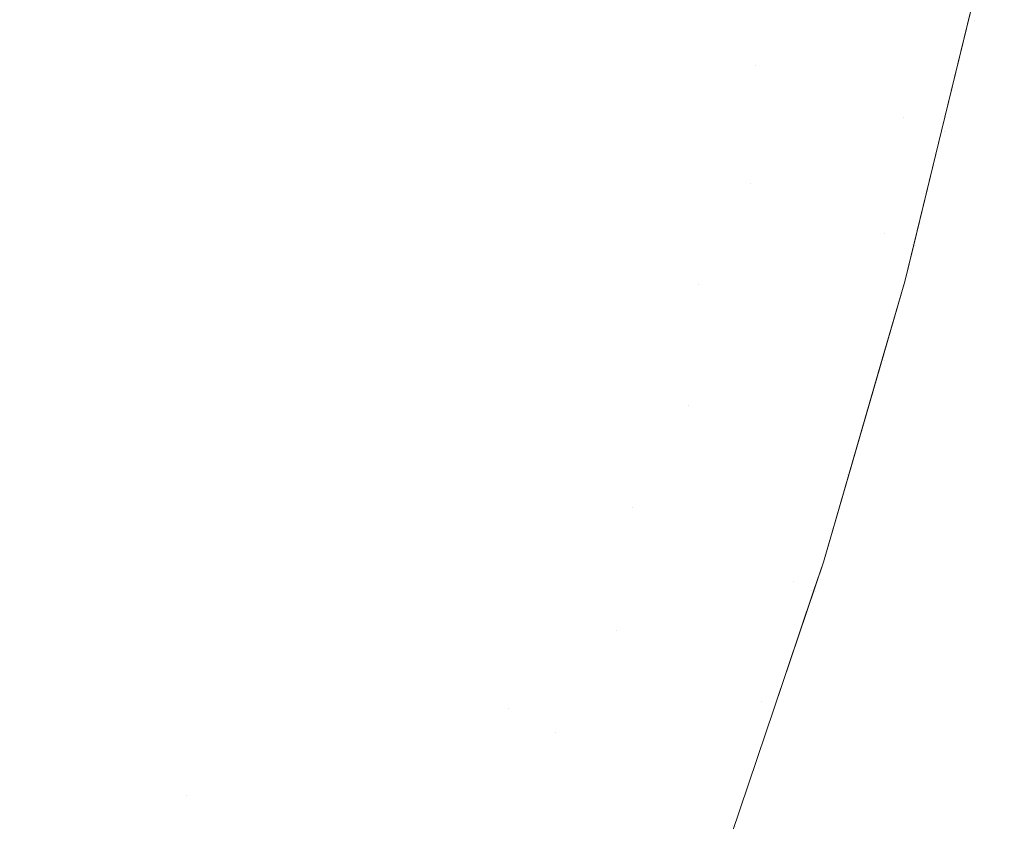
# Model space of a CAD drawing. Header units: centimetres. Extents: x -21.6 to 22.7, y 4.2 to 6.
# Tile 213 of 256: x 7.798 to 7.8314, y 4.6208 to 4.648. Entities that reach past the tile are written whole.
import ezdxf

# ---------------------------------------------------------------- set-up
doc = ezdxf.new("R2010")
doc.units = ezdxf.units.CM
doc.header["$LTSCALE"] = 2.54
doc.layers.add('Lucido design-1', color=7, linetype='Continuous')

# ---------------------------------------------------------------- blocks, each defined once
blk = doc.blocks.new('Gruppo-3-1')
at = {"color": 7, "linetype": 'Continuous', "lineweight": 9}
blk.add_3dface([(-21.503423, 5.900212, -2276.22217), (-21.503423, 4.300212, -2276.22217), (22.630348, 4.300212, -2276.22217), (22.630348, 5.900212, -2276.22217)], dxfattribs=at)
for points, invisible_edges in [([(22.630348, 5.900212, -2277.02217), (22.630348, 4.300212, -2277.02217), (7.686575, 4.400896, -2277.02217), (7.695257, 4.401786, -2277.02217)], 10), ([(22.630348, 5.900212, -2277.02217), (7.695257, 4.401786, -2277.02217), (7.700788, 4.402588, -2277.02217)], 9), ([(7.700788, 4.402588, -2277.02217), (7.70392, 4.403043, -2277.02217), (22.630348, 5.900212, -2277.02217)], 10), ([(22.630348, 5.900212, -2277.02217), (7.70392, 4.403043, -2277.02217), (7.712563, 4.404668, -2277.02217)], 9), ([(22.630348, 5.900212, -2277.02217), (7.712563, 4.404668, -2277.02217), (7.721183, 4.406664, -2277.02217)], 9), ([(22.630348, 5.900212, -2277.02217), (7.721183, 4.406664, -2277.02217), (7.729779, 4.409037, -2277.02217)], 9), ([(22.630348, 5.900212, -2277.02217), (7.729779, 4.409037, -2277.02217), (7.738348, 4.411789, -2277.02217)], 9), ([(22.630348, 5.900212, -2277.02217), (7.738348, 4.411789, -2277.02217), (7.746887, 4.414929, -2277.02217)], 9), ([(22.630348, 5.900212, -2277.02217), (7.746887, 4.414929, -2277.02217), (7.755389, 4.418463, -2277.02217)], 9), ([(22.630348, 5.900212, -2277.02217), (7.755389, 4.418463, -2277.02217), (7.760056, 4.420633, -2277.02217)], 9), ([(7.760056, 4.420633, -2277.02217), (7.763851, 4.422398, -2277.02217), (22.630348, 5.900212, -2277.02217)], 10), ([(22.630348, 5.900212, -2277.02217), (7.763851, 4.422398, -2277.02217), (7.772266, 4.426742, -2277.02217)], 9), ([(22.630348, 5.900212, -2277.02217), (7.772266, 4.426742, -2277.02217), (7.780626, 4.431505, -2277.02217)], 9), ([(22.630348, 5.900212, -2277.02217), (7.780626, 4.431505, -2277.02217), (7.788922, 4.436696, -2277.02217)], 9), ([(22.630348, 5.900212, -2277.02217), (7.788922, 4.436696, -2277.02217), (7.797144, 4.442325, -2277.02217)], 9), ([(22.630348, 5.900212, -2277.02217), (7.797144, 4.442325, -2277.02217), (7.80528, 4.4484, -2277.02217)], 9), ([(22.630348, 5.900212, -2277.02217), (7.80528, 4.4484, -2277.02217), (7.811701, 4.453619, -2277.02217)], 9), ([(7.811701, 4.453619, -2277.02217), (7.813317, 4.454932, -2277.02217), (22.630348, 5.900212, -2277.02217)], 10), ([(22.630348, 5.900212, -2277.02217), (7.813317, 4.454932, -2277.02217), (7.821238, 4.46193, -2277.02217)], 9), ([(22.630348, 5.900212, -2277.02217), (7.821238, 4.46193, -2277.02217), (7.829029, 4.4694, -2277.02217)], 9), ([(22.630348, 5.900212, -2277.02217), (7.829029, 4.4694, -2277.02217), (7.836668, 4.477352, -2277.02217)], 9), ([(7.819463, 4.647674, -2276.674006), (7.818464, 4.648024, -2276.671794), (7.820057, 4.655114, -2276.671794), (7.821067, 4.654811, -2276.674006)], 15), ([(7.799745, 4.647616, -2276.646189), (7.798182, 4.648248, -2276.644535), (7.799829, 4.654564, -2276.644535), (7.801412, 4.654008, -2276.646189)], 15), ([(7.821067, 4.654811, -2276.674006), (7.822028, 4.654522, -2276.676241), (7.820414, 4.64734, -2276.676241), (7.819463, 4.647674, -2276.674006)], 15), ([(7.821316, 4.647024, -2276.678496), (7.820414, 4.64734, -2276.676241), (7.822028, 4.654522, -2276.676241), (7.822939, 4.654249, -2276.678496)], 15), ([(7.822939, 4.654249, -2276.678496), (7.823801, 4.65399, -2276.680769), (7.822168, 4.646724, -2276.680769), (7.821316, 4.647024, -2276.678496)], 15), ([(7.801412, 4.654008, -2276.646189), (7.802963, 4.653464, -2276.647895), (7.801276, 4.646996, -2276.647895), (7.799745, 4.647616, -2276.646189)], 15), ([(7.822972, 4.646442, -2276.683058), (7.822168, 4.646724, -2276.680769), (7.823801, 4.65399, -2276.680769), (7.824613, 4.653747, -2276.683058)], 15), ([(7.824586, 4.649866, -2276.68536), (7.822972, 4.646442, -2276.683058), (7.824613, 4.653747, -2276.683058)], 11), ([(7.802772, 4.646391, -2276.649653), (7.801276, 4.646996, -2276.647895), (7.802963, 4.653464, -2276.647895), (7.804478, 4.652932, -2276.649653)], 15), ([(7.804478, 4.652932, -2276.649653), (7.805958, 4.652413, -2276.651459), (7.804233, 4.6458, -2276.651459), (7.802772, 4.646391, -2276.649653)], 15), ([(7.805656, 4.645224, -2276.653313), (7.804233, 4.6458, -2276.651459), (7.805958, 4.652413, -2276.651459), (7.807399, 4.651907, -2276.653313)], 15), ([(7.807399, 4.651907, -2276.653313), (7.808801, 4.651415, -2276.655213), (7.80704, 4.644664, -2276.655213), (7.805656, 4.645224, -2276.653313)], 15), ([(7.830415, 4.648911, -2276.92217), (7.831078, 4.651807, -2276.925344), (7.829368, 4.644198, -2276.925344)], 11), ([(7.829368, 4.644198, -2276.925344), (7.831078, 4.651807, -2276.925344), (7.830387, 4.64798, -2276.928615)], 11), ([(7.831078, 4.651807, -2276.925344), (7.831205, 4.651769, -2276.928615), (7.830387, 4.64798, -2276.928615)], 11), ([(7.830387, 4.64798, -2276.928615), (7.831205, 4.651769, -2276.928615), (7.831426, 4.651702, -2276.931982), (7.830607, 4.647908, -2276.931982)], 15), ([(7.830607, 4.647908, -2276.931982), (7.831426, 4.651702, -2276.931982), (7.831751, 4.651605, -2276.935444), (7.83093, 4.647803, -2276.935444)], 15), ([(7.83093, 4.647803, -2276.935444), (7.831751, 4.651605, -2276.935444), (7.832187, 4.651474, -2276.938998), (7.831364, 4.647662, -2276.938998)], 15), ([(7.808385, 4.64412, -2276.657156), (7.80704, 4.644664, -2276.655213), (7.808801, 4.651415, -2276.655213), (7.810163, 4.650937, -2276.657156)], 15), ([(7.831364, 4.647662, -2276.938998), (7.832187, 4.651474, -2276.938998), (7.832745, 4.651307, -2276.942641), (7.831919, 4.647482, -2276.942641)], 15), ([(7.810163, 4.650937, -2276.657156), (7.811483, 4.650474, -2276.65914), (7.809688, 4.643593, -2276.65914), (7.808385, 4.64412, -2276.657156)], 15), ([(7.810949, 4.643083, -2276.661164), (7.809688, 4.643593, -2276.65914), (7.811483, 4.650474, -2276.65914), (7.81276, 4.650026, -2276.661164)], 15), ([(7.81276, 4.650026, -2276.661164), (7.813992, 4.649593, -2276.663225), (7.812166, 4.64259, -2276.663225), (7.810949, 4.643083, -2276.661164)], 15), ([(7.813338, 4.642116, -2276.665321), (7.812166, 4.64259, -2276.663225), (7.813992, 4.649593, -2276.663225), (7.81518, 4.649177, -2276.665321)], 15), ([(7.824586, 4.649866, -2276.68536), (7.823725, 4.646178, -2276.68536), (7.822972, 4.646442, -2276.683058)], 11), ([(7.82443, 4.645931, -2276.687674), (7.823725, 4.646178, -2276.68536), (7.824586, 4.649866, -2276.68536), (7.825295, 4.649636, -2276.687674)], 15), ([(7.825295, 4.649636, -2276.687674), (7.825953, 4.649421, -2276.689995), (7.825085, 4.645701, -2276.689995), (7.82443, 4.645931, -2276.687674)], 15), ([(7.825691, 4.645488, -2276.692323), (7.825085, 4.645701, -2276.689995), (7.825953, 4.649421, -2276.689995), (7.826563, 4.649223, -2276.692323)], 15), ([(7.826563, 4.649223, -2276.692323), (7.827123, 4.649041, -2276.694654), (7.826248, 4.645293, -2276.694654), (7.825691, 4.645488, -2276.692323)], 15), ([(7.796587, 4.648893, -2276.642934), (7.798182, 4.648248, -2276.644535), (7.796264, 4.641833, -2276.644535), (7.794693, 4.642557, -2276.642934)], 15), ([(7.81518, 4.649177, -2276.665321), (7.816321, 4.648776, -2276.667449), (7.814465, 4.64166, -2276.667449), (7.813338, 4.642116, -2276.665321)], 15), ([(7.826756, 4.645114, -2276.696987), (7.826248, 4.645293, -2276.694654), (7.827123, 4.649041, -2276.694654), (7.827634, 4.648875, -2276.696987)], 15), ([(7.827634, 4.648875, -2276.696987), (7.828097, 4.648724, -2276.699319), (7.827217, 4.644953, -2276.699319), (7.826756, 4.645114, -2276.696987)], 15), ([(7.829368, 4.644198, -2276.925344), (7.829274, 4.644225, -2276.92217), (7.830415, 4.648911, -2276.92217)], 9), ([(7.829274, 4.644225, -2276.72217), (7.830415, 4.648911, -2276.72217), (7.830415, 4.648911, -2276.92217), (7.829274, 4.644225, -2276.92217)], 10), ([(7.83014, 4.64806, -2276.717712), (7.830415, 4.648911, -2276.72217), (7.829274, 4.644225, -2276.72217)], 9), ([(7.815546, 4.641223, -2276.669608), (7.814465, 4.64166, -2276.667449), (7.816321, 4.648776, -2276.667449), (7.817416, 4.648392, -2276.669608)], 15), ([(7.827629, 4.644808, -2276.701649), (7.827217, 4.644953, -2276.699319), (7.828097, 4.648724, -2276.699319), (7.828512, 4.648589, -2276.701649)], 15), ([(7.828512, 4.648589, -2276.701649), (7.82888, 4.64847, -2276.703974), (7.827995, 4.644679, -2276.703974), (7.827629, 4.644808, -2276.701649)], 15), ([(7.797804, 4.641122, -2276.646189), (7.796264, 4.641833, -2276.644535), (7.798182, 4.648248, -2276.644535), (7.799745, 4.647616, -2276.646189)], 15), ([(7.817416, 4.648392, -2276.669608), (7.818464, 4.648024, -2276.671794), (7.81658, 4.640804, -2276.671794), (7.815546, 4.641223, -2276.669608)], 15), ([(7.829478, 4.648275, -2276.7086), (7.82859, 4.644471, -2276.7086), (7.827995, 4.644679, -2276.703974), (7.82888, 4.64847, -2276.703974)], 15), ([(7.829895, 4.64814, -2276.713185), (7.829005, 4.644325, -2276.713185), (7.82859, 4.644471, -2276.7086), (7.829478, 4.648275, -2276.7086)], 15), ([(7.817567, 4.640405, -2276.674006), (7.81658, 4.640804, -2276.671794), (7.818464, 4.648024, -2276.671794), (7.819463, 4.647674, -2276.674006)], 15), ([(7.83014, 4.64806, -2276.717712), (7.829248, 4.64424, -2276.717712), (7.829005, 4.644325, -2276.713185), (7.829895, 4.64814, -2276.713185)], 15), ([(7.829274, 4.644225, -2276.72217), (7.829248, 4.64424, -2276.717712), (7.83014, 4.64806, -2276.717712)], 11), ([(7.830387, 4.64798, -2276.928615), (7.829493, 4.644154, -2276.928615), (7.829368, 4.644198, -2276.925344)], 11), ([(7.830607, 4.647908, -2276.931982), (7.829713, 4.644077, -2276.931982), (7.829493, 4.644154, -2276.928615), (7.830387, 4.64798, -2276.928615)], 15), ([(7.83093, 4.647803, -2276.935444), (7.830034, 4.643964, -2276.935444), (7.829713, 4.644077, -2276.931982), (7.830607, 4.647908, -2276.931982)], 15), ([(7.799745, 4.647616, -2276.646189), (7.801276, 4.646996, -2276.647895), (7.799311, 4.640426, -2276.647895), (7.797804, 4.641122, -2276.646189)], 15), ([(7.819463, 4.647674, -2276.674006), (7.820414, 4.64734, -2276.676241), (7.818506, 4.640025, -2276.676241), (7.817567, 4.640405, -2276.674006)], 15), ([(7.831364, 4.647662, -2276.938998), (7.830465, 4.643813, -2276.938998), (7.830034, 4.643964, -2276.935444), (7.83093, 4.647803, -2276.935444)], 15), ([(7.831919, 4.647482, -2276.942641), (7.831017, 4.643619, -2276.942641), (7.830465, 4.643813, -2276.938998), (7.831364, 4.647662, -2276.938998)], 15), ([(7.819396, 4.639665, -2276.678496), (7.818506, 4.640025, -2276.676241), (7.820414, 4.64734, -2276.676241), (7.821316, 4.647024, -2276.678496)], 15), ([(7.832604, 4.647259, -2276.946366), (7.831698, 4.64338, -2276.946366), (7.831017, 4.643619, -2276.942641), (7.831919, 4.647482, -2276.942641)], 15), ([(7.800785, 4.639746, -2276.649653), (7.799311, 4.640426, -2276.647895), (7.801276, 4.646996, -2276.647895), (7.802772, 4.646391, -2276.649653)], 15), ([(7.821316, 4.647024, -2276.678496), (7.822168, 4.646724, -2276.680769), (7.820238, 4.639324, -2276.680769), (7.819396, 4.639665, -2276.678496)], 15), ([(7.821031, 4.639003, -2276.683058), (7.820238, 4.639324, -2276.680769), (7.822168, 4.646724, -2276.680769), (7.822972, 4.646442, -2276.683058)], 15), ([(7.802772, 4.646391, -2276.649653), (7.804233, 4.6458, -2276.651459), (7.802224, 4.639082, -2276.651459), (7.800785, 4.639746, -2276.649653)], 15), ([(7.822789, 4.642456, -2276.68536), (7.821031, 4.639003, -2276.683058), (7.822972, 4.646442, -2276.683058)], 11), ([(7.822972, 4.646442, -2276.683058), (7.823725, 4.646178, -2276.68536), (7.822789, 4.642456, -2276.68536)], 11), ([(7.823489, 4.642192, -2276.687674), (7.822789, 4.642456, -2276.68536), (7.823725, 4.646178, -2276.68536), (7.82443, 4.645931, -2276.687674)], 15), ([(7.82443, 4.645931, -2276.687674), (7.825085, 4.645701, -2276.689995), (7.82414, 4.641946, -2276.689995), (7.823489, 4.642192, -2276.687674)], 15), ([(7.803626, 4.638435, -2276.653313), (7.802224, 4.639082, -2276.651459), (7.804233, 4.6458, -2276.651459), (7.805656, 4.645224, -2276.653313)], 15), ([(7.824742, 4.641719, -2276.692323), (7.82414, 4.641946, -2276.689995), (7.825085, 4.645701, -2276.689995), (7.825691, 4.645488, -2276.692323)], 15), ([(7.805656, 4.645224, -2276.653313), (7.80704, 4.644664, -2276.655213), (7.80499, 4.637806, -2276.655213), (7.803626, 4.638435, -2276.653313)], 15), ([(7.825691, 4.645488, -2276.692323), (7.826248, 4.645293, -2276.694654), (7.825296, 4.64151, -2276.694654), (7.824742, 4.641719, -2276.692323)], 15), ([(7.825801, 4.641319, -2276.696987), (7.825296, 4.64151, -2276.694654), (7.826248, 4.645293, -2276.694654), (7.826756, 4.645114, -2276.696987)], 15), ([(7.826756, 4.645114, -2276.696987), (7.827217, 4.644953, -2276.699319), (7.826259, 4.641147, -2276.699319), (7.825801, 4.641319, -2276.696987)], 15), ([(7.82667, 4.640992, -2276.701649), (7.826259, 4.641147, -2276.699319), (7.827217, 4.644953, -2276.699319), (7.827629, 4.644808, -2276.701649)], 15), ([(7.806314, 4.637195, -2276.657156), (7.80499, 4.637806, -2276.655213), (7.80704, 4.644664, -2276.655213), (7.808385, 4.64412, -2276.657156)], 15), ([(7.827629, 4.644808, -2276.701649), (7.827995, 4.644679, -2276.703974), (7.827033, 4.640854, -2276.703974), (7.82667, 4.640992, -2276.701649)], 15), ([(7.827351, 4.640734, -2276.706291), (7.827033, 4.640854, -2276.703974), (7.827995, 4.644679, -2276.703974)], 11), ([(7.827995, 4.644679, -2276.703974), (7.82859, 4.644471, -2276.7086), (7.827351, 4.640734, -2276.706291)], 11), ([(7.82859, 4.644471, -2276.7086), (7.827624, 4.640632, -2276.7086), (7.827351, 4.640734, -2276.706291)], 11), ([(7.827624, 4.640632, -2276.7086), (7.82859, 4.644471, -2276.7086), (7.829005, 4.644325, -2276.713185), (7.828037, 4.640476, -2276.713185)], 15), ([(7.828397, 4.64034, -2276.925344), (7.828032, 4.63912, -2276.92217), (7.829274, 4.644225, -2276.92217)], 9), ([(7.829274, 4.644225, -2276.92217), (7.828032, 4.63912, -2276.92217), (7.828334, 4.64036, -2276.72217), (7.829274, 4.644225, -2276.72217)], 10), ([(7.828037, 4.640476, -2276.713185), (7.829005, 4.644325, -2276.713185), (7.829248, 4.64424, -2276.717712), (7.828278, 4.640385, -2276.717712)], 15), ([(7.828278, 4.640385, -2276.717712), (7.829248, 4.64424, -2276.717712), (7.829274, 4.644225, -2276.72217)], 11), ([(7.829274, 4.644225, -2276.72217), (7.828334, 4.64036, -2276.72217), (7.828278, 4.640385, -2276.717712)], 10), ([(7.829274, 4.644225, -2276.92217), (7.829368, 4.644198, -2276.925344), (7.828397, 4.64034, -2276.925344)], 11), ([(7.828397, 4.64034, -2276.925344), (7.829368, 4.644198, -2276.925344), (7.829493, 4.644154, -2276.928615), (7.828522, 4.640293, -2276.928615)], 15), ([(7.808385, 4.64412, -2276.657156), (7.809688, 4.643593, -2276.65914), (7.807598, 4.636603, -2276.65914), (7.806314, 4.637195, -2276.657156)], 15), ([(7.828522, 4.640293, -2276.928615), (7.829493, 4.644154, -2276.928615), (7.829713, 4.644077, -2276.931982), (7.82874, 4.64021, -2276.931982)], 15), ([(7.82874, 4.64021, -2276.931982), (7.829713, 4.644077, -2276.931982), (7.830034, 4.643964, -2276.935444), (7.829059, 4.64009, -2276.935444)], 15), ([(7.829059, 4.64009, -2276.935444), (7.830034, 4.643964, -2276.935444), (7.830465, 4.643813, -2276.938998), (7.829488, 4.639928, -2276.938998)], 15), ([(7.80884, 4.63603, -2276.661164), (7.807598, 4.636603, -2276.65914), (7.809688, 4.643593, -2276.65914), (7.810949, 4.643083, -2276.661164)], 15), ([(7.829488, 4.639928, -2276.938998), (7.830465, 4.643813, -2276.938998), (7.831017, 4.643619, -2276.942641), (7.830037, 4.639721, -2276.942641)], 15), ([(7.830037, 4.639721, -2276.942641), (7.831017, 4.643619, -2276.942641), (7.831698, 4.64338, -2276.946366), (7.830714, 4.639465, -2276.946366)], 15), ([(7.830714, 4.639465, -2276.946366), (7.831698, 4.64338, -2276.946366), (7.832519, 4.643092, -2276.95017), (7.831529, 4.639158, -2276.95017)], 15), ([(7.810949, 4.643083, -2276.661164), (7.812166, 4.64259, -2276.663225), (7.810039, 4.635476, -2276.663225), (7.80884, 4.63603, -2276.661164)], 15), ([(7.811194, 4.634943, -2276.665321), (7.810039, 4.635476, -2276.663225), (7.812166, 4.64259, -2276.663225), (7.813338, 4.642116, -2276.665321)], 15), ([(7.822789, 4.642456, -2276.68536), (7.821775, 4.638702, -2276.68536), (7.821031, 4.639003, -2276.683058)], 11), ([(7.822471, 4.638421, -2276.687674), (7.821775, 4.638702, -2276.68536), (7.822789, 4.642456, -2276.68536), (7.823489, 4.642192, -2276.687674)], 15), ([(7.823489, 4.642192, -2276.687674), (7.82414, 4.641946, -2276.689995), (7.823118, 4.638159, -2276.689995), (7.822471, 4.638421, -2276.687674)], 15), ([(7.813338, 4.642116, -2276.665321), (7.814465, 4.64166, -2276.667449), (7.812304, 4.634431, -2276.667449), (7.811194, 4.634943, -2276.665321)], 15), ([(7.823716, 4.637917, -2276.692323), (7.823118, 4.638159, -2276.689995), (7.82414, 4.641946, -2276.689995), (7.824742, 4.641719, -2276.692323)], 15), ([(7.813369, 4.63394, -2276.669608), (7.812304, 4.634431, -2276.667449), (7.814465, 4.64166, -2276.667449), (7.815546, 4.641223, -2276.669608)], 15), ([(7.824742, 4.641719, -2276.692323), (7.825296, 4.64151, -2276.694654), (7.824266, 4.637695, -2276.694654), (7.823716, 4.637917, -2276.692323)], 15), ([(7.815546, 4.641223, -2276.669608), (7.81658, 4.640804, -2276.671794), (7.814387, 4.63347, -2276.671794), (7.813369, 4.63394, -2276.669608)], 15), ([(7.824768, 4.637492, -2276.696987), (7.824266, 4.637695, -2276.694654), (7.825296, 4.64151, -2276.694654), (7.825801, 4.641319, -2276.696987)], 15), ([(7.825801, 4.641319, -2276.696987), (7.826259, 4.641147, -2276.699319), (7.825222, 4.637308, -2276.699319), (7.824768, 4.637492, -2276.696987)], 15), ([(7.797804, 4.641122, -2276.646189), (7.799311, 4.640426, -2276.647895), (7.797052, 4.633771, -2276.647895), (7.795571, 4.634544, -2276.646189)], 15), ([(7.82563, 4.637143, -2276.701649), (7.825222, 4.637308, -2276.699319), (7.826259, 4.641147, -2276.699319), (7.82667, 4.640992, -2276.701649)], 15), ([(7.82667, 4.640992, -2276.701649), (7.827033, 4.640854, -2276.703974), (7.825991, 4.636997, -2276.703974), (7.82563, 4.637143, -2276.701649)], 15), ([(7.826307, 4.636869, -2276.706291), (7.825991, 4.636997, -2276.703974), (7.827033, 4.640854, -2276.703974), (7.827351, 4.640734, -2276.706291)], 15), ([(7.815359, 4.633021, -2276.674006), (7.814387, 4.63347, -2276.671794), (7.81658, 4.640804, -2276.671794), (7.817567, 4.640405, -2276.674006)], 15), ([(7.827351, 4.640734, -2276.706291), (7.827624, 4.640632, -2276.7086), (7.826578, 4.636759, -2276.7086), (7.826307, 4.636869, -2276.706291)], 15), ([(7.828037, 4.640476, -2276.713185), (7.826988, 4.636593, -2276.713185), (7.826578, 4.636759, -2276.7086), (7.827624, 4.640632, -2276.7086)], 15), ([(7.798501, 4.633015, -2276.649653), (7.797052, 4.633771, -2276.647895), (7.799311, 4.640426, -2276.647895), (7.800785, 4.639746, -2276.649653)], 15), ([(7.817567, 4.640405, -2276.674006), (7.818506, 4.640025, -2276.676241), (7.816284, 4.632594, -2276.676241), (7.815359, 4.633021, -2276.674006)], 15), ([(7.828278, 4.640385, -2276.717712), (7.827228, 4.636496, -2276.717712), (7.826988, 4.636593, -2276.713185), (7.828037, 4.640476, -2276.713185)], 15), ([(7.828032, 4.63912, -2276.72217), (7.827228, 4.636496, -2276.717712), (7.828278, 4.640385, -2276.717712)], 11), ([(7.828522, 4.640293, -2276.928615), (7.82747, 4.636398, -2276.928615), (7.827346, 4.636448, -2276.925344), (7.828397, 4.64034, -2276.925344)], 15), ([(7.828032, 4.63912, -2276.92217), (7.828397, 4.64034, -2276.925344), (7.827346, 4.636448, -2276.925344)], 11), ([(7.82874, 4.64021, -2276.931982), (7.827687, 4.636311, -2276.931982), (7.82747, 4.636398, -2276.928615), (7.828522, 4.640293, -2276.928615)], 15), ([(7.829059, 4.64009, -2276.935444), (7.828004, 4.636182, -2276.935444), (7.827687, 4.636311, -2276.931982), (7.82874, 4.64021, -2276.931982)], 15), ([(7.828278, 4.640385, -2276.717712), (7.828334, 4.64036, -2276.72217), (7.828032, 4.63912, -2276.72217)], 9), ([(7.828032, 4.63912, -2276.92217), (7.828032, 4.63912, -2276.72217), (7.828334, 4.64036, -2276.72217)], 9), ([(7.817161, 4.63219, -2276.678496), (7.816284, 4.632594, -2276.676241), (7.818506, 4.640025, -2276.676241), (7.819396, 4.639665, -2276.678496)], 15), ([(7.829488, 4.639928, -2276.938998), (7.82843, 4.63601, -2276.938998), (7.828004, 4.636182, -2276.935444), (7.829059, 4.64009, -2276.935444)], 15), ([(7.830037, 4.639721, -2276.942641), (7.828975, 4.635789, -2276.942641), (7.82843, 4.63601, -2276.938998), (7.829488, 4.639928, -2276.938998)], 15), ([(7.800785, 4.639746, -2276.649653), (7.802224, 4.639082, -2276.651459), (7.799914, 4.632277, -2276.651459), (7.798501, 4.633015, -2276.649653)], 15), ([(7.819396, 4.639665, -2276.678496), (7.820238, 4.639324, -2276.680769), (7.817991, 4.631807, -2276.680769), (7.817161, 4.63219, -2276.678496)], 15), ([(7.830714, 4.639465, -2276.946366), (7.829648, 4.635517, -2276.946366), (7.828975, 4.635789, -2276.942641), (7.830037, 4.639721, -2276.942641)], 15), ([(7.818772, 4.631446, -2276.683058), (7.817991, 4.631807, -2276.680769), (7.820238, 4.639324, -2276.680769), (7.821031, 4.639003, -2276.683058)], 15), ([(7.831529, 4.639158, -2276.95017), (7.830458, 4.635189, -2276.95017), (7.829648, 4.635517, -2276.946366), (7.830714, 4.639465, -2276.946366)], 15), ([(7.801292, 4.631558, -2276.653313), (7.799914, 4.632277, -2276.651459), (7.802224, 4.639082, -2276.651459), (7.803626, 4.638435, -2276.653313)], 15), ([(7.820682, 4.634919, -2276.68536), (7.818772, 4.631446, -2276.683058), (7.821031, 4.639003, -2276.683058)], 11), ([(7.821031, 4.639003, -2276.683058), (7.821775, 4.638702, -2276.68536), (7.820682, 4.634919, -2276.68536)], 11), ([(7.826129, 4.632556, -2276.72217), (7.828032, 4.63912, -2276.72217), (7.827265, 4.636476, -2276.92217), (7.825268, 4.629587, -2276.92217)], 10), ([(7.826095, 4.632577, -2276.717712), (7.827228, 4.636496, -2276.717712), (7.828032, 4.63912, -2276.72217), (7.826129, 4.632556, -2276.72217)], 11), ([(7.827346, 4.636448, -2276.925344), (7.827265, 4.636476, -2276.92217), (7.828032, 4.63912, -2276.92217)], 9), ([(7.828032, 4.63912, -2276.72217), (7.828032, 4.63912, -2276.92217), (7.827265, 4.636476, -2276.92217)], 9), ([(7.832494, 4.638794, -2276.954044), (7.831416, 4.634802, -2276.954044), (7.830458, 4.635189, -2276.95017), (7.831529, 4.639158, -2276.95017)], 15), ([(7.821372, 4.63462, -2276.687674), (7.820682, 4.634919, -2276.68536), (7.821775, 4.638702, -2276.68536), (7.822471, 4.638421, -2276.687674)], 15), ([(7.803626, 4.638435, -2276.653313), (7.80499, 4.637806, -2276.655213), (7.802632, 4.630859, -2276.655213), (7.801292, 4.631558, -2276.653313)], 15), ([(7.822471, 4.638421, -2276.687674), (7.823118, 4.638159, -2276.689995), (7.822014, 4.634342, -2276.689995), (7.821372, 4.63462, -2276.687674)], 15), ([(7.822608, 4.634086, -2276.692323), (7.822014, 4.634342, -2276.689995), (7.823118, 4.638159, -2276.689995), (7.823716, 4.637917, -2276.692323)], 15), ([(7.823716, 4.637917, -2276.692323), (7.824266, 4.637695, -2276.694654), (7.823154, 4.633849, -2276.694654), (7.822608, 4.634086, -2276.692323)], 15), ([(7.803933, 4.63018, -2276.657156), (7.802632, 4.630859, -2276.655213), (7.80499, 4.637806, -2276.655213), (7.806314, 4.637195, -2276.657156)], 15), ([(7.823652, 4.633634, -2276.696987), (7.823154, 4.633849, -2276.694654), (7.824266, 4.637695, -2276.694654), (7.824768, 4.637492, -2276.696987)], 15), ([(7.806314, 4.637195, -2276.657156), (7.807598, 4.636603, -2276.65914), (7.805194, 4.629522, -2276.65914), (7.803933, 4.63018, -2276.657156)], 15), ([(7.824768, 4.637492, -2276.696987), (7.825222, 4.637308, -2276.699319), (7.824104, 4.633438, -2276.699319), (7.823652, 4.633634, -2276.696987)], 15), ([(7.824508, 4.633263, -2276.701649), (7.824104, 4.633438, -2276.699319), (7.825222, 4.637308, -2276.699319), (7.82563, 4.637143, -2276.701649)], 15), ([(7.82563, 4.637143, -2276.701649), (7.825991, 4.636997, -2276.703974), (7.824867, 4.633108, -2276.703974), (7.824508, 4.633263, -2276.701649)], 15), ([(7.825181, 4.632973, -2276.706291), (7.824867, 4.633108, -2276.703974), (7.825991, 4.636997, -2276.703974), (7.826307, 4.636869, -2276.706291)], 15), ([(7.826307, 4.636869, -2276.706291), (7.826578, 4.636759, -2276.7086), (7.82545, 4.632856, -2276.7086), (7.825181, 4.632973, -2276.706291)], 15), ([(7.806414, 4.628885, -2276.661164), (7.805194, 4.629522, -2276.65914), (7.807598, 4.636603, -2276.65914), (7.80884, 4.63603, -2276.661164)], 15), ([(7.82545, 4.632856, -2276.7086), (7.826578, 4.636759, -2276.7086), (7.826988, 4.636593, -2276.713185), (7.825857, 4.63268, -2276.713185)], 15), ([(7.825857, 4.63268, -2276.713185), (7.826988, 4.636593, -2276.713185), (7.827228, 4.636496, -2276.717712), (7.826095, 4.632577, -2276.717712)], 15), ([(7.825268, 4.629587, -2276.92217), (7.827265, 4.636476, -2276.92217), (7.827346, 4.636448, -2276.925344), (7.826212, 4.632526, -2276.925344)], 14), ([(7.826212, 4.632526, -2276.925344), (7.827346, 4.636448, -2276.925344), (7.82747, 4.636398, -2276.928615), (7.826336, 4.632473, -2276.928615)], 15), ([(7.826336, 4.632473, -2276.928615), (7.82747, 4.636398, -2276.928615), (7.827687, 4.636311, -2276.931982), (7.82655, 4.63238, -2276.931982)], 15), ([(7.82655, 4.63238, -2276.931982), (7.827687, 4.636311, -2276.931982), (7.828004, 4.636182, -2276.935444), (7.826865, 4.632244, -2276.935444)], 15), ([(7.826865, 4.632244, -2276.935444), (7.828004, 4.636182, -2276.935444), (7.82843, 4.63601, -2276.938998), (7.827288, 4.632061, -2276.938998)], 15), ([(7.80884, 4.63603, -2276.661164), (7.810039, 4.635476, -2276.663225), (7.807592, 4.62827, -2276.663225), (7.806414, 4.628885, -2276.661164)], 15), ([(7.827288, 4.632061, -2276.938998), (7.82843, 4.63601, -2276.938998), (7.828975, 4.635789, -2276.942641), (7.827829, 4.631827, -2276.942641)], 15), ([(7.827829, 4.631827, -2276.942641), (7.828975, 4.635789, -2276.942641), (7.829648, 4.635517, -2276.946366), (7.828497, 4.631538, -2276.946366)], 15), ([(7.828497, 4.631538, -2276.946366), (7.829648, 4.635517, -2276.946366), (7.830458, 4.635189, -2276.95017), (7.829301, 4.63119, -2276.95017)], 15), ([(7.808727, 4.627678, -2276.665321), (7.807592, 4.62827, -2276.663225), (7.810039, 4.635476, -2276.663225), (7.811194, 4.634943, -2276.665321)], 15), ([(7.829301, 4.63119, -2276.95017), (7.830458, 4.635189, -2276.95017), (7.831416, 4.634802, -2276.954044), (7.830252, 4.630779, -2276.954044)], 15), ([(7.811194, 4.634943, -2276.665321), (7.812304, 4.634431, -2276.667449), (7.809818, 4.627108, -2276.667449), (7.808727, 4.627678, -2276.665321)], 15), ([(7.820682, 4.634919, -2276.68536), (7.819505, 4.631108, -2276.68536), (7.818772, 4.631446, -2276.683058)], 11), ([(7.82019, 4.630792, -2276.687674), (7.819505, 4.631108, -2276.68536), (7.820682, 4.634919, -2276.68536), (7.821372, 4.63462, -2276.687674)], 15), ([(7.821372, 4.63462, -2276.687674), (7.822014, 4.634342, -2276.689995), (7.820827, 4.630498, -2276.689995), (7.82019, 4.630792, -2276.687674)], 15), ([(7.830252, 4.630779, -2276.954044), (7.831416, 4.634802, -2276.954044), (7.832531, 4.634351, -2276.957979), (7.831359, 4.6303, -2276.957979)], 15), ([(7.810864, 4.626562, -2276.669608), (7.809818, 4.627108, -2276.667449), (7.812304, 4.634431, -2276.667449), (7.813369, 4.63394, -2276.669608)], 15), ([(7.821416, 4.630226, -2276.692323), (7.820827, 4.630498, -2276.689995), (7.822014, 4.634342, -2276.689995), (7.822608, 4.634086, -2276.692323)], 15), ([(7.831359, 4.6303, -2276.957979), (7.832531, 4.634351, -2276.957979), (7.833813, 4.633832, -2276.961965), (7.832633, 4.629749, -2276.961965)], 15), ([(7.813369, 4.63394, -2276.669608), (7.814387, 4.63347, -2276.671794), (7.811865, 4.62604, -2276.671794), (7.810864, 4.626562, -2276.669608)], 15), ([(7.822608, 4.634086, -2276.692323), (7.823154, 4.633849, -2276.694654), (7.821958, 4.629976, -2276.694654), (7.821416, 4.630226, -2276.692323)], 15), ([(7.822453, 4.629748, -2276.696987), (7.821958, 4.629976, -2276.694654), (7.823154, 4.633849, -2276.694654), (7.823652, 4.633634, -2276.696987)], 15), ([(7.7959, 4.626219, -2276.649653), (7.794481, 4.627051, -2276.647895), (7.797052, 4.633771, -2276.647895), (7.798501, 4.633015, -2276.649653)], 15), ([(7.823652, 4.633634, -2276.696987), (7.824104, 4.633438, -2276.699319), (7.8229, 4.629541, -2276.699319), (7.822453, 4.629748, -2276.696987)], 15), ([(7.81282, 4.625542, -2276.674006), (7.811865, 4.62604, -2276.671794), (7.814387, 4.63347, -2276.671794), (7.815359, 4.633021, -2276.674006)], 15), ([(7.823302, 4.629356, -2276.701649), (7.8229, 4.629541, -2276.699319), (7.824104, 4.633438, -2276.699319), (7.824508, 4.633263, -2276.701649)], 15), ([(7.824508, 4.633263, -2276.701649), (7.824867, 4.633108, -2276.703974), (7.823658, 4.629192, -2276.703974), (7.823302, 4.629356, -2276.701649)], 15), ([(7.798501, 4.633015, -2276.649653), (7.799914, 4.632277, -2276.651459), (7.797285, 4.625406, -2276.651459), (7.7959, 4.626219, -2276.649653)], 15), ([(7.815359, 4.633021, -2276.674006), (7.816284, 4.632594, -2276.676241), (7.813729, 4.625067, -2276.676241), (7.81282, 4.625542, -2276.674006)], 15), ([(7.823969, 4.629048, -2276.706291), (7.823658, 4.629192, -2276.703974), (7.824867, 4.633108, -2276.703974), (7.825181, 4.632973, -2276.706291)], 15), ([(7.825181, 4.632973, -2276.706291), (7.82545, 4.632856, -2276.7086), (7.824236, 4.628925, -2276.7086), (7.823969, 4.629048, -2276.706291)], 15), ([(7.825857, 4.63268, -2276.713185), (7.82464, 4.628739, -2276.713185), (7.824236, 4.628925, -2276.7086), (7.82545, 4.632856, -2276.7086)], 15), ([(7.814591, 4.624618, -2276.678496), (7.813729, 4.625067, -2276.676241), (7.816284, 4.632594, -2276.676241), (7.817161, 4.63219, -2276.678496)], 15), ([(7.826095, 4.632577, -2276.717712), (7.824876, 4.62863, -2276.717712), (7.82464, 4.628739, -2276.713185), (7.825857, 4.63268, -2276.713185)], 15), ([(7.825268, 4.629587, -2276.72217), (7.824876, 4.62863, -2276.717712), (7.826095, 4.632577, -2276.717712)], 11), ([(7.826336, 4.632473, -2276.928615), (7.825115, 4.62852, -2276.928615), (7.824993, 4.628576, -2276.925344), (7.826212, 4.632526, -2276.925344)], 15), ([(7.825268, 4.629587, -2276.92217), (7.826212, 4.632526, -2276.925344), (7.824993, 4.628576, -2276.925344)], 11), ([(7.826095, 4.632577, -2276.717712), (7.826129, 4.632556, -2276.72217), (7.825268, 4.629587, -2276.72217)], 9), ([(7.825268, 4.629587, -2276.92217), (7.825268, 4.629587, -2276.72217), (7.826129, 4.632556, -2276.72217)], 9), ([(7.798635, 4.624615, -2276.653313), (7.797285, 4.625406, -2276.651459), (7.799914, 4.632277, -2276.651459), (7.801292, 4.631558, -2276.653313)], 15), ([(7.817161, 4.63219, -2276.678496), (7.817991, 4.631807, -2276.680769), (7.815406, 4.624192, -2276.680769), (7.814591, 4.624618, -2276.678496)], 15), ([(7.82655, 4.63238, -2276.931982), (7.825328, 4.628421, -2276.931982), (7.825115, 4.62852, -2276.928615), (7.826336, 4.632473, -2276.928615)], 15), ([(7.826865, 4.632244, -2276.935444), (7.82564, 4.628277, -2276.935444), (7.825328, 4.628421, -2276.931982), (7.82655, 4.63238, -2276.931982)], 15), ([(7.827288, 4.632061, -2276.938998), (7.82606, 4.628083, -2276.938998), (7.82564, 4.628277, -2276.935444), (7.826865, 4.632244, -2276.935444)], 15), ([(7.827829, 4.631827, -2276.942641), (7.826597, 4.627836, -2276.942641), (7.82606, 4.628083, -2276.938998), (7.827288, 4.632061, -2276.938998)], 15), ([(7.828497, 4.631538, -2276.946366), (7.82726, 4.62753, -2276.946366), (7.826597, 4.627836, -2276.942641), (7.827829, 4.631827, -2276.942641)], 15), ([(7.801292, 4.631558, -2276.653313), (7.802632, 4.630859, -2276.655213), (7.799948, 4.623844, -2276.655213), (7.798635, 4.624615, -2276.653313)], 15), ([(7.816173, 4.623792, -2276.683058), (7.815406, 4.624192, -2276.680769), (7.817991, 4.631807, -2276.680769), (7.818772, 4.631446, -2276.683058)], 15), ([(7.829301, 4.63119, -2276.95017), (7.828058, 4.627162, -2276.95017), (7.82726, 4.62753, -2276.946366), (7.828497, 4.631538, -2276.946366)], 15), ([(7.818243, 4.627273, -2276.68536), (7.816173, 4.623792, -2276.683058), (7.818772, 4.631446, -2276.683058)], 11), ([(7.818772, 4.631446, -2276.683058), (7.819505, 4.631108, -2276.68536), (7.818243, 4.627273, -2276.68536)], 11), ([(7.830252, 4.630779, -2276.954044), (7.829001, 4.626726, -2276.954044), (7.828058, 4.627162, -2276.95017), (7.829301, 4.63119, -2276.95017)], 15), ([(7.801223, 4.623097, -2276.657156), (7.799948, 4.623844, -2276.655213), (7.802632, 4.630859, -2276.655213), (7.803933, 4.63018, -2276.657156)], 15), ([(7.818922, 4.626939, -2276.687674), (7.818243, 4.627273, -2276.68536), (7.819505, 4.631108, -2276.68536), (7.82019, 4.630792, -2276.687674)], 15), ([(7.82019, 4.630792, -2276.687674), (7.820827, 4.630498, -2276.689995), (7.819554, 4.626629, -2276.689995), (7.818922, 4.626939, -2276.687674)], 15), ([(7.820138, 4.626342, -2276.692323), (7.819554, 4.626629, -2276.689995), (7.820827, 4.630498, -2276.689995), (7.821416, 4.630226, -2276.692323)], 15), ([(7.831359, 4.6303, -2276.957979), (7.8301, 4.626219, -2276.957979), (7.829001, 4.626726, -2276.954044), (7.830252, 4.630779, -2276.954044)], 15), ([(7.803933, 4.63018, -2276.657156), (7.805194, 4.629522, -2276.65914), (7.802458, 4.622372, -2276.65914), (7.801223, 4.623097, -2276.657156)], 15), ([(7.821416, 4.630226, -2276.692323), (7.821958, 4.629976, -2276.694654), (7.820676, 4.626078, -2276.694654), (7.820138, 4.626342, -2276.692323)], 15), ([(7.832633, 4.629749, -2276.961965), (7.831363, 4.625636, -2276.961965), (7.8301, 4.626219, -2276.957979), (7.831359, 4.6303, -2276.957979)], 15), ([(7.821166, 4.625837, -2276.696987), (7.820676, 4.626078, -2276.694654), (7.821958, 4.629976, -2276.694654), (7.822453, 4.629748, -2276.696987)], 15), ([(7.803654, 4.621671, -2276.661164), (7.802458, 4.622372, -2276.65914), (7.805194, 4.629522, -2276.65914), (7.806414, 4.628885, -2276.661164)], 15), ([(7.822453, 4.629748, -2276.696987), (7.8229, 4.629541, -2276.699319), (7.82161, 4.625619, -2276.699319), (7.821166, 4.625837, -2276.696987)], 15), ([(7.822008, 4.625423, -2276.701649), (7.82161, 4.625619, -2276.699319), (7.8229, 4.629541, -2276.699319), (7.823302, 4.629356, -2276.701649)], 15), ([(7.823596, 4.624636, -2276.72217), (7.825268, 4.629587, -2276.72217), (7.824934, 4.6286, -2276.92217), (7.823596, 4.624636, -2276.92217)], 10), ([(7.824876, 4.62863, -2276.717712), (7.825268, 4.629587, -2276.72217), (7.823596, 4.624636, -2276.72217)], 9), ([(7.824993, 4.628576, -2276.925344), (7.824934, 4.6286, -2276.92217), (7.825268, 4.629587, -2276.92217)], 9), ([(7.825268, 4.629587, -2276.72217), (7.825268, 4.629587, -2276.92217), (7.824934, 4.6286, -2276.92217)], 9), ([(7.83206, 4.625315, -2276.963974), (7.831363, 4.625636, -2276.961965), (7.832633, 4.629749, -2276.961965), (7.833335, 4.629445, -2276.963974)], 15), ([(7.823302, 4.629356, -2276.701649), (7.823658, 4.629192, -2276.703974), (7.822361, 4.62525, -2276.703974), (7.822008, 4.625423, -2276.701649)], 15), ([(7.82267, 4.625099, -2276.706291), (7.822361, 4.62525, -2276.703974), (7.823658, 4.629192, -2276.703974), (7.823969, 4.629048, -2276.706291)], 15), ([(7.806414, 4.628885, -2276.661164), (7.807592, 4.62827, -2276.663225), (7.804808, 4.620994, -2276.663225), (7.803654, 4.621671, -2276.661164)], 15), ([(7.823969, 4.629048, -2276.706291), (7.824236, 4.628925, -2276.7086), (7.822934, 4.624969, -2276.7086), (7.82267, 4.625099, -2276.706291)], 15), ([(7.823155, 4.62486, -2276.710899), (7.822934, 4.624969, -2276.7086), (7.824236, 4.628925, -2276.7086)], 11), ([(7.824236, 4.628925, -2276.7086), (7.82464, 4.628739, -2276.713185), (7.823155, 4.62486, -2276.710899)], 11), ([(7.82464, 4.628739, -2276.713185), (7.823335, 4.624772, -2276.713185), (7.823155, 4.62486, -2276.710899)], 11), ([(7.823335, 4.624772, -2276.713185), (7.82464, 4.628739, -2276.713185), (7.824876, 4.62863, -2276.717712), (7.823569, 4.624657, -2276.717712)], 15), ([(7.823596, 4.624636, -2276.72217), (7.823569, 4.624657, -2276.717712), (7.824876, 4.62863, -2276.717712)], 11), ([(7.823596, 4.624636, -2276.92217), (7.824934, 4.6286, -2276.92217), (7.824993, 4.628576, -2276.925344)], 10), ([(7.824993, 4.628576, -2276.925344), (7.823685, 4.6246, -2276.925344), (7.823596, 4.624636, -2276.92217)], 11), ([(7.823685, 4.6246, -2276.925344), (7.824993, 4.628576, -2276.925344), (7.825115, 4.62852, -2276.928615), (7.823806, 4.62454, -2276.928615)], 15), ([(7.823806, 4.62454, -2276.928615), (7.825115, 4.62852, -2276.928615), (7.825328, 4.628421, -2276.931982), (7.824017, 4.624437, -2276.931982)], 15), ([(7.80592, 4.620341, -2276.665321), (7.804808, 4.620994, -2276.663225), (7.807592, 4.62827, -2276.663225), (7.808727, 4.627678, -2276.665321)], 15), ([(7.824017, 4.624437, -2276.931982), (7.825328, 4.628421, -2276.931982), (7.82564, 4.628277, -2276.935444), (7.824327, 4.624285, -2276.935444)], 15), ([(7.824327, 4.624285, -2276.935444), (7.82564, 4.628277, -2276.935444), (7.82606, 4.628083, -2276.938998), (7.824743, 4.62408, -2276.938998)], 15), ([(7.824743, 4.62408, -2276.938998), (7.82606, 4.628083, -2276.938998), (7.826597, 4.627836, -2276.942641), (7.825275, 4.623819, -2276.942641)], 15), ([(7.825275, 4.623819, -2276.942641), (7.826597, 4.627836, -2276.942641), (7.82726, 4.62753, -2276.946366), (7.825932, 4.623496, -2276.946366)], 15), ([(7.808727, 4.627678, -2276.665321), (7.809818, 4.627108, -2276.667449), (7.806989, 4.619714, -2276.667449), (7.80592, 4.620341, -2276.665321)], 15), ([(7.825932, 4.623496, -2276.946366), (7.82726, 4.62753, -2276.946366), (7.828058, 4.627162, -2276.95017), (7.826724, 4.623107, -2276.95017)], 15), ([(7.818243, 4.627273, -2276.68536), (7.816894, 4.623416, -2276.68536), (7.816173, 4.623792, -2276.683058)], 11), ([(7.817567, 4.623064, -2276.687674), (7.816894, 4.623416, -2276.68536), (7.818243, 4.627273, -2276.68536), (7.818922, 4.626939, -2276.687674)], 15), ([(7.826724, 4.623107, -2276.95017), (7.828058, 4.627162, -2276.95017), (7.829001, 4.626726, -2276.954044), (7.827659, 4.622648, -2276.954044)], 15), ([(7.808014, 4.619113, -2276.669608), (7.806989, 4.619714, -2276.667449), (7.809818, 4.627108, -2276.667449), (7.810864, 4.626562, -2276.669608)], 15), ([(7.818922, 4.626939, -2276.687674), (7.819554, 4.626629, -2276.689995), (7.818193, 4.622738, -2276.689995), (7.817567, 4.623064, -2276.687674)], 15), ([(7.810864, 4.626562, -2276.669608), (7.811865, 4.62604, -2276.671794), (7.808995, 4.618538, -2276.671794), (7.808014, 4.619113, -2276.669608)], 15), ([(7.818772, 4.622435, -2276.692323), (7.818193, 4.622738, -2276.689995), (7.819554, 4.626629, -2276.689995), (7.820138, 4.626342, -2276.692323)], 15), ([(7.827659, 4.622648, -2276.954044), (7.829001, 4.626726, -2276.954044), (7.8301, 4.626219, -2276.957979), (7.828749, 4.622113, -2276.957979)], 15), ([(7.820138, 4.626342, -2276.692323), (7.820676, 4.626078, -2276.694654), (7.819304, 4.622158, -2276.694654), (7.818772, 4.622435, -2276.692323)], 15), ([(7.828749, 4.622113, -2276.957979), (7.8301, 4.626219, -2276.957979), (7.831363, 4.625636, -2276.961965), (7.830001, 4.621497, -2276.961965)], 15), ([(7.809931, 4.617989, -2276.674006), (7.808995, 4.618538, -2276.671794), (7.811865, 4.62604, -2276.671794), (7.81282, 4.625542, -2276.674006)], 15), ([(7.81979, 4.621904, -2276.696987), (7.819304, 4.622158, -2276.694654), (7.820676, 4.626078, -2276.694654), (7.821166, 4.625837, -2276.696987)], 15), ([(7.821166, 4.625837, -2276.696987), (7.82161, 4.625619, -2276.699319), (7.82023, 4.621674, -2276.699319), (7.81979, 4.621904, -2276.696987)], 15), ([(7.81282, 4.625542, -2276.674006), (7.813729, 4.625067, -2276.676241), (7.810821, 4.617467, -2276.676241), (7.809931, 4.617989, -2276.674006)], 15), ([(7.820624, 4.621468, -2276.701649), (7.82023, 4.621674, -2276.699319), (7.82161, 4.625619, -2276.699319), (7.822008, 4.625423, -2276.701649)], 15), ([(7.830692, 4.621158, -2276.963974), (7.830001, 4.621497, -2276.961965), (7.831363, 4.625636, -2276.961965), (7.83206, 4.625315, -2276.963974)], 15), ([(7.795638, 4.617628, -2276.653313), (7.79432, 4.618493, -2276.651459), (7.797285, 4.625406, -2276.651459), (7.798635, 4.624615, -2276.653313)], 15), ([(7.822008, 4.625423, -2276.701649), (7.822361, 4.62525, -2276.703974), (7.820974, 4.621286, -2276.703974), (7.820624, 4.621468, -2276.701649)], 15), ([(7.82128, 4.621126, -2276.706291), (7.820974, 4.621286, -2276.703974), (7.822361, 4.62525, -2276.703974), (7.82267, 4.625099, -2276.706291)], 15), ([(7.83206, 4.625315, -2276.963974), (7.832801, 4.624973, -2276.96599), (7.831427, 4.620797, -2276.96599), (7.830692, 4.621158, -2276.963974)], 15), ([(7.811665, 4.616972, -2276.678496), (7.810821, 4.617467, -2276.676241), (7.813729, 4.625067, -2276.676241), (7.814591, 4.624618, -2276.678496)], 15), ([(7.82267, 4.625099, -2276.706291), (7.822934, 4.624969, -2276.7086), (7.821542, 4.62099, -2276.7086), (7.82128, 4.621126, -2276.706291)], 15), ([(7.821761, 4.620875, -2276.710899), (7.821542, 4.62099, -2276.7086), (7.822934, 4.624969, -2276.7086), (7.823155, 4.62486, -2276.710899)], 15), ([(7.823155, 4.62486, -2276.710899), (7.823335, 4.624772, -2276.713185), (7.821939, 4.620783, -2276.713185), (7.821761, 4.620875, -2276.710899)], 15), ([(7.798635, 4.624615, -2276.653313), (7.799948, 4.623844, -2276.655213), (7.796921, 4.616787, -2276.655213), (7.795638, 4.617628, -2276.653313)], 15), ([(7.81398, 4.620356, -2276.680769), (7.811665, 4.616972, -2276.678496), (7.814591, 4.624618, -2276.678496)], 11), ([(7.814591, 4.624618, -2276.678496), (7.815406, 4.624192, -2276.680769), (7.81398, 4.620356, -2276.680769)], 11), ([(7.823569, 4.624657, -2276.717712), (7.822171, 4.620661, -2276.717712), (7.821939, 4.620783, -2276.713185), (7.823335, 4.624772, -2276.713185)], 15), ([(7.822286, 4.620602, -2276.925344), (7.822146, 4.620342, -2276.92217), (7.823596, 4.624636, -2276.92217)], 9), ([(7.823596, 4.624636, -2276.92217), (7.822146, 4.620342, -2276.92217), (7.822146, 4.620342, -2276.72217), (7.823596, 4.624636, -2276.72217)], 10), ([(7.823596, 4.624636, -2276.72217), (7.822146, 4.620342, -2276.72217), (7.822171, 4.620661, -2276.717712)], 10), ([(7.822171, 4.620661, -2276.717712), (7.823569, 4.624657, -2276.717712), (7.823596, 4.624636, -2276.72217)], 11), ([(7.823596, 4.624636, -2276.92217), (7.823685, 4.6246, -2276.925344), (7.822286, 4.620602, -2276.925344)], 11), ([(7.823806, 4.62454, -2276.928615), (7.822406, 4.620539, -2276.928615), (7.822286, 4.620602, -2276.925344), (7.823685, 4.6246, -2276.925344)], 15), ([(7.824017, 4.624437, -2276.931982), (7.822615, 4.62043, -2276.931982), (7.822406, 4.620539, -2276.928615), (7.823806, 4.62454, -2276.928615)], 15), ([(7.81398, 4.620356, -2276.680769), (7.815406, 4.624192, -2276.680769), (7.816173, 4.623792, -2276.683058), (7.814741, 4.619935, -2276.683058)], 15), ([(7.824327, 4.624285, -2276.935444), (7.822922, 4.620269, -2276.935444), (7.822615, 4.62043, -2276.931982), (7.824017, 4.624437, -2276.931982)], 15), ([(7.824743, 4.62408, -2276.938998), (7.823335, 4.620054, -2276.938998), (7.822922, 4.620269, -2276.935444), (7.824327, 4.624285, -2276.935444)], 15), ([(7.798166, 4.61597, -2276.657156), (7.796921, 4.616787, -2276.655213), (7.799948, 4.623844, -2276.655213), (7.801223, 4.623097, -2276.657156)], 15), ([(7.825275, 4.623819, -2276.942641), (7.823862, 4.619779, -2276.942641), (7.823335, 4.620054, -2276.938998), (7.824743, 4.62408, -2276.938998)], 15), ([(7.825932, 4.623496, -2276.946366), (7.824513, 4.619439, -2276.946366), (7.823862, 4.619779, -2276.942641), (7.825275, 4.623819, -2276.942641)], 15), ([(7.814741, 4.619935, -2276.683058), (7.816173, 4.623792, -2276.683058), (7.816894, 4.623416, -2276.68536), (7.815454, 4.61954, -2276.68536)], 15), ([(7.826724, 4.623107, -2276.95017), (7.825297, 4.61903, -2276.95017), (7.824513, 4.619439, -2276.946366), (7.825932, 4.623496, -2276.946366)], 15), ([(7.815454, 4.61954, -2276.68536), (7.816894, 4.623416, -2276.68536), (7.817567, 4.623064, -2276.687674), (7.81612, 4.619171, -2276.687674)], 15), ([(7.801223, 4.623097, -2276.657156), (7.802458, 4.622372, -2276.65914), (7.799373, 4.615178, -2276.65914), (7.798166, 4.61597, -2276.657156)], 15), ([(7.81612, 4.619171, -2276.687674), (7.817567, 4.623064, -2276.687674), (7.818193, 4.622738, -2276.689995), (7.81674, 4.618828, -2276.689995)], 15), ([(7.827659, 4.622648, -2276.954044), (7.826224, 4.618546, -2276.954044), (7.825297, 4.61903, -2276.95017), (7.826724, 4.623107, -2276.95017)], 15), ([(7.817314, 4.61851, -2276.692323), (7.81674, 4.618828, -2276.689995), (7.818193, 4.622738, -2276.689995), (7.818772, 4.622435, -2276.692323)], 15), ([(7.828749, 4.622113, -2276.957979), (7.827304, 4.617983, -2276.957979), (7.826224, 4.618546, -2276.954044), (7.827659, 4.622648, -2276.954044)], 15), ([(7.800541, 4.614412, -2276.661164), (7.799373, 4.615178, -2276.65914), (7.802458, 4.622372, -2276.65914), (7.803654, 4.621671, -2276.661164)], 15), ([(7.818772, 4.622435, -2276.692323), (7.819304, 4.622158, -2276.694654), (7.817841, 4.618218, -2276.694654), (7.817314, 4.61851, -2276.692323)], 15), ([(7.818322, 4.617952, -2276.696987), (7.817841, 4.618218, -2276.694654), (7.819304, 4.622158, -2276.694654), (7.81979, 4.621904, -2276.696987)], 15), ([(7.81979, 4.621904, -2276.696987), (7.82023, 4.621674, -2276.699319), (7.818757, 4.617711, -2276.699319), (7.818322, 4.617952, -2276.696987)], 15), ([(7.830001, 4.621497, -2276.961965), (7.828545, 4.617335, -2276.961965), (7.827304, 4.617983, -2276.957979), (7.828749, 4.622113, -2276.957979)], 15), ([(7.803284, 4.617337, -2276.663225), (7.800541, 4.614412, -2276.661164), (7.803654, 4.621671, -2276.661164)], 11), ([(7.803654, 4.621671, -2276.661164), (7.804808, 4.620994, -2276.663225), (7.803284, 4.617337, -2276.663225)], 11), ([(7.819148, 4.617494, -2276.701649), (7.818757, 4.617711, -2276.699319), (7.82023, 4.621674, -2276.699319), (7.820624, 4.621468, -2276.701649)], 15), ([(7.820624, 4.621468, -2276.701649), (7.820974, 4.621286, -2276.703974), (7.819495, 4.617302, -2276.703974), (7.819148, 4.617494, -2276.701649)], 15), ([(7.829229, 4.616978, -2276.963974), (7.828545, 4.617335, -2276.961965), (7.830001, 4.621497, -2276.961965), (7.830692, 4.621158, -2276.963974)], 15), ([(7.819797, 4.617135, -2276.706291), (7.819495, 4.617302, -2276.703974), (7.820974, 4.621286, -2276.703974), (7.82128, 4.621126, -2276.706291)], 15), ([(7.830692, 4.621158, -2276.963974), (7.831427, 4.620797, -2276.96599), (7.829958, 4.616597, -2276.96599), (7.829229, 4.616978, -2276.963974)], 15), ([(7.803284, 4.617337, -2276.663225), (7.804808, 4.620994, -2276.663225), (7.80592, 4.620341, -2276.665321), (7.804383, 4.616655, -2276.665321)], 15), ([(7.82128, 4.621126, -2276.706291), (7.821542, 4.62099, -2276.7086), (7.820057, 4.616991, -2276.7086), (7.819797, 4.617135, -2276.706291)], 15), ([(7.820274, 4.616871, -2276.710899), (7.820057, 4.616991, -2276.7086), (7.821542, 4.62099, -2276.7086), (7.821761, 4.620875, -2276.710899)], 15), ([(7.821761, 4.620875, -2276.710899), (7.821939, 4.620783, -2276.713185), (7.82045, 4.616774, -2276.713185), (7.820274, 4.616871, -2276.710899)], 15), ([(7.830731, 4.616194, -2276.968013), (7.829958, 4.616597, -2276.96599), (7.831427, 4.620797, -2276.96599), (7.832208, 4.620413, -2276.968013)], 15)]:
    blk.add_3dface(points, dxfattribs=dict(at, invisible_edges=invisible_edges))
blk = doc.blocks.new('Gruppo-4-1')
at = {"color": 7}
blk.add_blockref('Gruppo-3-1', (0, 0), dxfattribs=at)

msp = doc.modelspace()

# ---------------------------------------------------------------- block references
at = {"layer": 'Lucido design-1', "color": 7}
msp.add_blockref('Gruppo-4-1', (0, 0), dxfattribs=at)

doc.saveas('drawing.dxf')
